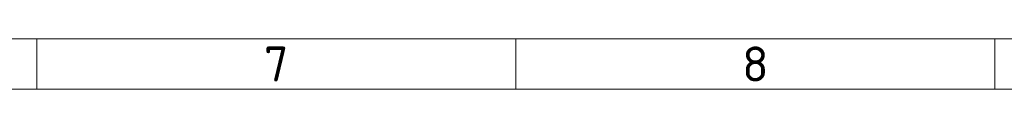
# Model space of a CAD drawing. Header units: millimetres. Extents: x 5 to 589, y 5 to 415.
# Tile 57 of 256: x 295 to 394, y 5 to 10. Entities that reach past the tile are written whole.
import ezdxf

# ---------------------------------------------------------------- set-up
doc = ezdxf.new("R2010")
doc.units = ezdxf.units.MM
doc.layers.add('Rahmen (ISO)', color=7, linetype='Continuous', lineweight=70)
doc.styles.add('Notiztext (ISO)', font='isocpeur.ttf')

# ---------------------------------------------------------------- blocks, each defined once
blk = doc.blocks.new('Ränder Basler-A2')
at = {"layer": 'Rahmen (ISO)', "lineweight": 18}
for p, q in [((584, 10), (10, 10)), ((297, 10), (297, 5)), ((344.833, 10), (344.833, 5)), ((392.667, 10), (392.667, 5))]:
    blk.add_line(p, q, dxfattribs=at)
at = {"layer": 'Rahmen (ISO)', "color": 7, "lineweight": 18}
blk.add_line((5, 5), (589, 5), dxfattribs=at)
at = {"layer": 'Rahmen (ISO)', "char_height": 3.5, "attachment_point": 5, "style": 'Notiztext (ISO)'}
for s, insert in [('\\fISOCPEUR|b0|i0;7', (320.917, 7.5)), ('\\fISOCPEUR|b0|i0;8', (368.75, 7.5))]:
    blk.add_mtext(s, dxfattribs=dict(at, insert=insert))

msp = doc.modelspace()

# ---------------------------------------------------------------- block references
msp.add_blockref('Ränder Basler-A2', (0, 0))

doc.saveas('drawing.dxf')
